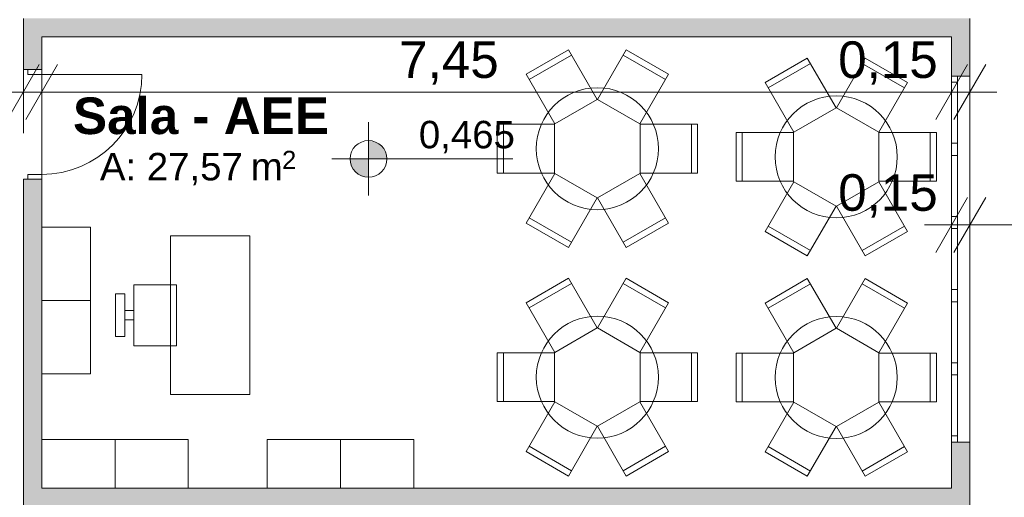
# Model space of a CAD drawing. Header units: millimetres. Extents: x 0 to 723, y 0 to 672.
# Tile 15 of 29: x 621 to 674, y 453 to 479. Entities that reach past the tile are written whole.
import ezdxf
from ezdxf.xclip import XClip

# ---------------------------------------------------------------- set-up
doc = ezdxf.new("R2010")
doc.units = ezdxf.units.MM
doc.header["$MEASUREMENT"] = 0
doc.header["$XCLIPFRAME"] = 0
for name, color, linetype in [('Cotas - Geral.2D', 7, 'Continuous'), ('Interior - Mobiliário .ARQ', 7, 'Continuous'), ('Laje.ARQ', 7, 'Continuous'), ('Parede.ARQ', 7, 'Continuous'), ('Zonas.ARQ', 7, 'Continuous')]:
    doc.layers.add(name, color=color, linetype=linetype)
doc.styles.add('GENERATED_STYLE_1', font='txt')
doc.styles.add('GENERATED_STYLE_2', font='txt')

# ---------------------------------------------------------------- blocks, each defined once
blk = doc.blocks.new('Desenho_2_2', base_point=(-392.832, 470.64))
at = {"layer": 'Cotas - Geral.2D', "linetype": 'Continuous', "lineweight": 0}
for points in [[(639.691, 471.553), (640.691, 471.553), (640.615, 471.936), (640.399, 472.26), (640.074, 472.477), (639.691, 472.553)], [(639.691, 471.553), (638.691, 471.553), (638.768, 471.17), (638.984, 470.846), (639.309, 470.629), (639.691, 470.553)]]:
    blk.add_hatch(color=7, dxfattribs=at).paths.add_polyline_path(points)
at = {"layer": 'Parede.ARQ', "linetype": 'Continuous', "lineweight": 0}
for points in [[(672.519, 479.227), (620.852, 479.227), (620.852, 478.227), (671.519, 478.227)], [(672.519, 479.227), (671.519, 478.227), (671.519, 476.079), (672.519, 476.079)], [(621.852, 478.227), (620.852, 478.227), (620.852, 476.44), (621.852, 476.44)], [(620.852, 453.561), (621.852, 453.561), (621.852, 470.44), (620.852, 470.44)], [(671.519, 456.079), (671.519, 449.378), (672.519, 449.378), (672.519, 456.079)], [(671.519, 453.561), (620.852, 453.561), (620.852, 452.561), (671.519, 452.561)]]:
    blk.add_hatch(color=36, dxfattribs=at).paths.add_polyline_path(points)
at = {"layer": 'Cotas - Geral.2D', "color": 7, "linetype": 'Continuous', "lineweight": 0}
for p, q in [((620.852, 472.954), (620.852, 477.454)), ((621.852, 472.954), (621.852, 477.454)), ((671.519, 472.954), (671.519, 477.454)), ((672.519, 472.954), (672.519, 477.454)), ((621.718, 476.704), (619.986, 473.704)), ((622.718, 476.704), (620.986, 473.704)), ((670.653, 473.704), (672.385, 476.704)), ((673.385, 476.704), (671.653, 473.704)), ((619.385, 475.204), (620.852, 475.204)), ((620.852, 475.204), (621.852, 475.204)), ((621.852, 475.204), (671.519, 475.204)), ((671.519, 475.204), (672.519, 475.204)), ((672.519, 475.204), (673.986, 475.204)), ((639.691, 469.553), (639.691, 473.553)), ((637.691, 471.553), (647.571, 471.553)), ((671.519, 465.695), (671.519, 470.195)), ((672.519, 465.695), (672.519, 470.195)), ((672.385, 469.445), (670.653, 466.445)), ((673.385, 469.445), (671.653, 466.445)), ((670.052, 467.945), (671.519, 467.945)), ((671.519, 467.945), (672.519, 467.945)), ((672.519, 467.945), (688.519, 467.945))]:
    blk.add_line(p, q, dxfattribs=at)
blk.add_circle((639.691, 471.553), 1, dxfattribs=at)
at = {"layer": 'Interior - Mobiliário .ARQ', "color": 7, "linetype": 'Continuous', "lineweight": 0}
for p, q in [((650.606, 477.512), (648.297, 476.179)), ((652.173, 474.798), (650.606, 477.512)), ((653.763, 477.512), (652.197, 474.798)), ((656.073, 476.179), (653.763, 477.512)), ((648.463, 475.89), (650.773, 477.223)), ((653.597, 477.223), (655.906, 475.89)), ((663.646, 477.063), (661.336, 475.73)), ((665.213, 474.349), (663.646, 477.063)), ((666.803, 477.063), (665.236, 474.349)), ((669.113, 475.73), (666.803, 477.063)), ((661.503, 475.441), (663.813, 476.774)), ((666.636, 476.774), (668.946, 475.441)), ((648.297, 476.179), (649.863, 473.465)), ((654.506, 473.465), (656.073, 476.179)), ((661.336, 475.73), (662.903, 473.016)), ((667.546, 473.016), (669.113, 475.73)), ((649.863, 473.465), (652.173, 474.798)), ((652.197, 474.798), (654.506, 473.465)), ((662.903, 473.016), (665.213, 474.349)), ((665.236, 474.349), (667.546, 473.016)), ((649.852, 473.444), (646.718, 473.444)), ((646.718, 473.444), (646.718, 470.778)), ((647.052, 470.778), (647.052, 473.444)), ((649.852, 470.778), (649.852, 473.444)), ((654.518, 473.444), (654.518, 470.778)), ((657.652, 473.444), (654.518, 473.444)), ((657.318, 473.444), (657.318, 470.778)), ((657.652, 470.778), (657.652, 473.444)), ((662.891, 472.995), (659.758, 472.995)), ((659.758, 472.995), (659.758, 470.329)), ((660.091, 470.329), (660.091, 472.995)), ((662.891, 470.329), (662.891, 472.995)), ((667.558, 472.995), (667.558, 470.329)), ((670.691, 472.995), (667.558, 472.995)), ((670.358, 472.995), (670.358, 470.329)), ((670.691, 470.329), (670.691, 472.995)), ((646.718, 470.778), (649.852, 470.778)), ((649.863, 470.757), (648.297, 468.043)), ((652.173, 469.424), (649.863, 470.757)), ((654.506, 470.757), (652.197, 469.424)), ((656.073, 468.043), (654.506, 470.757)), ((654.518, 470.778), (657.652, 470.778)), ((659.758, 470.329), (662.891, 470.329)), ((667.558, 470.329), (670.691, 470.329)), ((662.903, 470.308), (661.336, 467.594)), ((665.213, 468.975), (662.903, 470.308)), ((667.546, 470.308), (665.236, 468.975)), ((669.113, 467.594), (667.546, 470.308)), ((650.606, 466.71), (652.173, 469.424)), ((652.197, 469.424), (653.763, 466.71)), ((663.646, 466.261), (665.213, 468.975)), ((665.236, 468.975), (666.803, 466.261)), ((650.773, 466.999), (648.463, 468.332)), ((655.906, 468.332), (653.597, 466.999)), ((621.852, 467.817), (624.519, 467.817)), ((621.852, 459.817), (621.852, 467.817)), ((624.519, 467.817), (624.519, 459.817)), ((648.297, 468.043), (650.606, 466.71)), ((653.763, 466.71), (656.073, 468.043)), ((663.813, 466.55), (661.503, 467.883)), ((668.946, 467.883), (666.636, 466.55)), ((628.88, 467.347), (633.213, 467.347)), ((628.88, 458.68), (628.88, 467.347)), ((633.213, 467.347), (633.213, 458.68)), ((661.336, 467.594), (663.646, 466.261)), ((666.803, 466.261), (669.113, 467.594)), ((650.606, 465.028), (648.297, 463.695)), ((652.173, 462.314), (650.606, 465.028)), ((653.763, 465.028), (652.197, 462.314)), ((656.073, 463.695), (653.763, 465.028)), ((663.646, 465.011), (661.336, 463.678)), ((665.213, 462.298), (663.646, 465.011)), ((666.803, 465.011), (665.236, 462.298)), ((669.113, 463.678), (666.803, 465.011)), ((626.88, 464.68), (629.213, 464.68)), ((626.88, 461.347), (626.88, 464.68)), ((629.213, 464.68), (629.213, 461.347)), ((648.463, 463.406), (650.773, 464.739)), ((653.597, 464.739), (655.906, 463.406)), ((661.503, 463.389), (663.813, 464.723)), ((666.636, 464.723), (668.946, 463.389)), ((625.88, 461.847), (625.88, 464.18)), ((625.88, 464.18), (626.38, 464.18)), ((626.38, 464.18), (626.38, 461.847)), ((624.519, 463.817), (621.852, 463.817)), ((648.297, 463.695), (649.863, 460.981)), ((654.506, 460.981), (656.073, 463.695)), ((661.336, 463.678), (662.903, 460.964)), ((667.546, 460.964), (669.113, 463.678)), ((626.38, 463.264), (626.88, 463.264)), ((626.38, 462.764), (626.38, 463.264)), ((626.88, 463.264), (626.88, 462.764)), ((626.88, 462.764), (626.38, 462.764)), ((649.863, 460.981), (652.173, 462.314)), ((652.197, 462.314), (654.506, 460.981)), ((662.903, 460.964), (665.213, 462.298)), ((665.236, 462.298), (667.546, 460.964)), ((626.38, 461.847), (625.88, 461.847)), ((629.213, 461.347), (626.88, 461.347)), ((649.852, 460.96), (646.718, 460.96)), ((646.718, 460.96), (646.718, 458.294)), ((647.052, 458.294), (647.052, 460.96)), ((649.852, 458.294), (649.852, 460.96)), ((654.518, 460.96), (654.518, 458.294)), ((657.652, 460.96), (654.518, 460.96)), ((657.318, 460.96), (657.318, 458.294)), ((657.652, 458.294), (657.652, 460.96)), ((662.891, 460.944), (659.758, 460.944)), ((659.758, 460.944), (659.758, 458.277)), ((660.091, 458.277), (660.091, 460.944)), ((662.891, 458.277), (662.891, 460.944)), ((667.558, 460.944), (667.558, 458.277)), ((670.691, 460.944), (667.558, 460.944)), ((670.358, 460.944), (670.358, 458.277)), ((670.691, 458.277), (670.691, 460.944)), ((624.519, 459.817), (621.852, 459.817)), ((633.213, 458.68), (628.88, 458.68)), ((646.718, 458.294), (649.852, 458.294)), ((649.863, 458.273), (648.297, 455.559)), ((652.173, 456.94), (649.863, 458.273)), ((654.506, 458.273), (652.197, 456.94)), ((656.073, 455.559), (654.506, 458.273)), ((654.518, 458.294), (657.652, 458.294)), ((659.758, 458.277), (662.891, 458.277)), ((662.903, 458.256), (661.336, 455.543)), ((665.213, 456.923), (662.903, 458.256)), ((667.546, 458.256), (665.236, 456.923)), ((669.113, 455.543), (667.546, 458.256)), ((667.558, 458.277), (670.691, 458.277)), ((650.606, 454.226), (652.173, 456.94)), ((652.197, 456.94), (653.763, 454.226)), ((663.646, 454.209), (665.213, 456.923)), ((665.236, 456.923), (666.803, 454.209)), ((621.852, 453.561), (621.852, 456.227)), ((621.852, 456.227), (629.852, 456.227)), ((625.852, 456.227), (625.852, 453.561)), ((629.852, 456.227), (629.852, 453.561)), ((634.166, 453.561), (634.166, 456.227)), ((634.166, 456.227), (642.166, 456.227)), ((638.166, 456.227), (638.166, 453.561)), ((642.166, 456.227), (642.166, 453.561)), ((650.773, 454.515), (648.463, 455.848)), ((655.906, 455.848), (653.597, 454.515)), ((663.813, 454.498), (661.503, 455.831)), ((668.946, 455.831), (666.636, 454.498)), ((648.297, 455.559), (650.606, 454.226)), ((653.763, 454.226), (656.073, 455.559)), ((661.336, 455.543), (663.646, 454.209)), ((666.803, 454.209), (669.113, 455.543)), ((629.852, 453.561), (621.852, 453.561)), ((642.166, 453.561), (634.166, 453.561))]:
    blk.add_line(p, q, dxfattribs=at)
for centre, start, end in [((652.185, 472.111), 0, 180), ((665.225, 471.662), 0, 180), ((652.185, 472.111), 180, 0), ((665.225, 471.662), 180, 0), ((652.185, 459.627), 0, 180), ((665.225, 459.61), 0, 180), ((652.185, 459.627), 180, 0), ((665.225, 459.61), 180, 0)]:
    blk.add_arc(centre, 3.333, start, end, dxfattribs=at)
at = {"layer": 'Laje.ARQ', "color": 83, "linetype": 'Continuous', "lineweight": 0, "flags": 128}
blk.add_lwpolyline([(621.852, 453.561), (671.519, 453.561), (671.519, 478.227), (621.852, 478.227)], close=True, dxfattribs=at)
at = {"layer": 'Parede.ARQ', "color": 7, "linetype": 'Continuous', "lineweight": 0}
for p, q in [((620.852, 476.44), (620.852, 476.687)), ((620.852, 476.44), (620.852, 476.687)), ((621.085, 476.44), (620.852, 476.44)), ((621.085, 476.44), (620.852, 476.44)), ((621.085, 476.173), (621.085, 476.44)), ((621.085, 476.44), (621.852, 476.44)), ((621.852, 476.44), (621.085, 476.44)), ((621.852, 476.44), (621.085, 476.44)), ((621.852, 476.44), (621.852, 476.687)), ((621.852, 476.44), (621.852, 476.687)), ((621.852, 476.44), (621.852, 476.173)), ((621.852, 476.173), (621.085, 476.173)), ((621.852, 476.173), (627.319, 476.173)), ((671.519, 456.079), (671.519, 476.079)), ((671.519, 475.745), (671.519, 476.079)), ((671.519, 476.079), (671.852, 476.079)), ((671.519, 476.079), (671.852, 476.079)), ((671.852, 475.745), (671.519, 475.745)), ((671.519, 472.412), (671.519, 475.745)), ((671.852, 476.079), (671.852, 475.745)), ((671.852, 476.079), (672.519, 476.079)), ((671.852, 475.745), (671.852, 472.412)), ((672.519, 456.079), (672.519, 476.079)), ((671.519, 472.079), (671.519, 472.412)), ((671.519, 472.412), (671.852, 472.412)), ((671.519, 471.745), (671.519, 472.079)), ((671.852, 472.412), (671.852, 472.079)), ((671.852, 472.079), (671.852, 471.745)), ((671.852, 471.745), (671.519, 471.745)), ((671.519, 468.412), (671.519, 471.745)), ((671.852, 471.745), (671.852, 468.412)), ((621.085, 470.44), (620.852, 470.44)), ((621.085, 470.44), (620.852, 470.44)), ((620.852, 470.44), (620.852, 470.193)), ((620.852, 470.44), (620.852, 470.193)), ((621.085, 470.44), (621.085, 470.707)), ((621.085, 470.707), (621.852, 470.707)), ((621.852, 470.44), (621.085, 470.44)), ((621.852, 470.44), (621.085, 470.44)), ((621.852, 470.44), (621.085, 470.44)), ((621.852, 470.707), (621.852, 470.44)), ((621.852, 470.44), (621.852, 470.193)), ((621.852, 470.44), (621.852, 470.193)), ((671.519, 468.079), (671.519, 468.412)), ((671.519, 468.412), (671.852, 468.412)), ((671.852, 468.412), (671.852, 468.079)), ((671.519, 467.745), (671.519, 468.079)), ((671.852, 467.745), (671.519, 467.745)), ((671.519, 464.412), (671.519, 467.745)), ((671.852, 468.079), (671.852, 467.745)), ((671.852, 467.745), (671.852, 464.412)), ((671.519, 464.079), (671.519, 464.412)), ((671.519, 464.412), (671.852, 464.412)), ((671.519, 463.745), (671.519, 464.079)), ((671.852, 464.412), (671.852, 464.079)), ((671.852, 464.079), (671.852, 463.745)), ((671.852, 463.745), (671.519, 463.745)), ((671.519, 460.412), (671.519, 463.745)), ((671.852, 463.745), (671.852, 460.412)), ((671.519, 460.079), (671.519, 460.412)), ((671.519, 460.412), (671.852, 460.412)), ((671.852, 460.412), (671.852, 460.079)), ((671.519, 459.745), (671.519, 460.079)), ((671.852, 459.745), (671.519, 459.745)), ((671.519, 456.412), (671.519, 459.745)), ((671.852, 460.079), (671.852, 459.745)), ((671.852, 459.745), (671.852, 456.412)), ((671.519, 456.079), (671.519, 456.412)), ((671.519, 456.412), (671.852, 456.412)), ((671.852, 456.412), (671.852, 456.079)), ((671.519, 456.079), (671.852, 456.079)), ((671.519, 456.079), (671.852, 456.079)), ((671.852, 456.079), (672.519, 456.079))]:
    blk.add_line(p, q, dxfattribs=at)
at = {"layer": 'Parede.ARQ', "color": 7, "linetype": 'Continuous', "lineweight": 0, "flags": 128}
for points in [[(620.852, 479.227), (620.852, 478.227)], [(672.519, 476.079), (672.519, 479.227)], [(620.852, 478.227), (620.852, 476.44)], [(621.852, 476.44), (621.852, 478.227)], [(621.852, 478.227), (671.519, 478.227)], [(671.519, 478.227), (671.519, 476.079)], [(620.852, 470.44), (620.852, 453.561)], [(621.852, 453.561), (621.852, 470.44)], [(671.519, 456.079), (671.519, 453.561)], [(672.519, 449.378), (672.519, 456.079)], [(620.852, 453.561), (620.852, 452.561)], [(671.519, 453.561), (621.852, 453.561)]]:
    blk.add_lwpolyline(points, dxfattribs=at)
at = {"layer": 'Parede.ARQ', "color": 7, "linetype": 'Continuous', "lineweight": 0}
blk.add_arc((621.852, 476.173), 5.467, 270, 0, dxfattribs=at)
at = {"layer": 'Zonas.ARQ', "color": 7, "linetype": 'Continuous', "lineweight": 0}
for p, q in [((620.852, 476.44), (620.852, 476.687)), ((621.085, 476.44), (620.852, 476.44)), ((621.852, 476.44), (621.085, 476.44)), ((621.852, 476.44), (621.852, 476.687)), ((671.519, 476.079), (671.852, 476.079)), ((671.852, 476.079), (672.519, 476.079)), ((620.852, 470.44), (620.852, 470.193)), ((621.085, 470.44), (620.852, 470.44)), ((621.852, 470.44), (621.085, 470.44)), ((621.852, 470.44), (621.852, 470.193)), ((671.519, 456.079), (671.852, 456.079)), ((671.852, 456.079), (672.519, 456.079))]:
    blk.add_line(p, q, dxfattribs=at)
at = {"layer": 'Cotas - Geral.2D', "color": 7, "linetype": 'Continuous', "lineweight": 0, "attachment_point": 7, "style": 'GENERATED_STYLE_1'}
for s, insert, char_height, width in [('\\A1;{\\pql;\\fArial|b0|i0|c0|p38;7,45}', (641.364, 475.604), 2, 5.32116), ('\\A1;{\\pql;\\fArial|b0|i0|c0|p38;0,15}', (665.33, 475.604), 2, 5.32116), ('\\A1;{\\pql;\\fArial|b0|i0|c0|p38;0,465}', (642.441, 471.853), 1.5, 5.12915), ('\\A1;{\\pql;\\fArial|b0|i0|c0|p38;0,15}', (665.33, 468.345), 2, 5.32116)]:
    blk.add_mtext(s, dxfattribs=dict(at, insert=insert, char_height=char_height, width=width))
at = {"layer": 'Zonas.ARQ', "color": 7, "linetype": 'Continuous', "lineweight": 0, "attachment_point": 1}
for s, insert, char_height, style in [('\\A1;{\\pql;\\fArial|b1|i0|c0|p38;Sala - AEE}', (623.557, 474.909), 2, 'GENERATED_STYLE_2'), ('\\A1;{\\pql;\\fArial|b0|i0|c0|p38;2}', (634.97, 471.995), 1, 'GENERATED_STYLE_1'), ('\\A1;{\\pql;\\fArial|b0|i0|c0|p38;A: 27,57}', (625.027, 471.881), 1.5, 'GENERATED_STYLE_1'), ('\\A1;{\\pql;\\fArial|b0|i0|c0|p38; m}', (632.68, 471.881), 1.5, 'GENERATED_STYLE_1')]:
    blk.add_mtext(s, dxfattribs=dict(at, insert=insert, char_height=char_height, style=style))

msp = doc.modelspace()

# ---------------------------------------------------------------- block references
at = {"color": 7, "linetype": 'Continuous', "lineweight": 0}
ref = msp.add_blockref('Desenho_2_2', (-392.832, 470.64), dxfattribs=at)
XClip(ref).set_block_clipping_path([(481.2565355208, 323.9834960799), (703.3929709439, 655.0257970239)])

doc.saveas('drawing.dxf')
